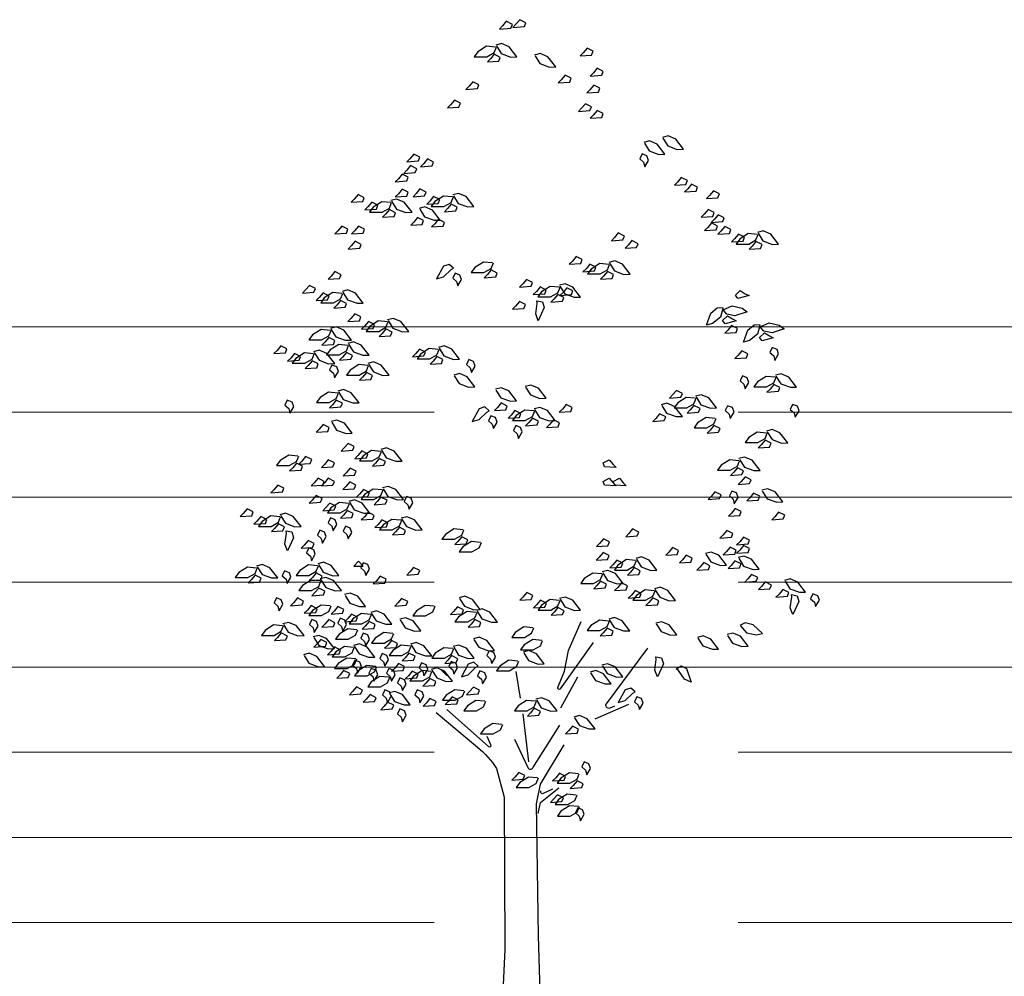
# Model space of a CAD drawing. Header units: metres. Extents: x 196651 to 397723, y 354703 to 710691.
# Tile 242 of 256: x 198864.31 to 198868.36, y 355345.8 to 355349.74. Entities that reach past the tile are written whole.
import ezdxf

# ---------------------------------------------------------------- set-up
doc = ezdxf.new("R2010")
doc.units = ezdxf.units.M
doc.header["$MEASUREMENT"] = 0
doc.linetypes.add('DASHED', pattern=[0.75, 0.5, -0.25])
doc.layers.add('X-XX-AL-DETAIL-AFSTANDSLIJNEN-G', color=2, linetype='Continuous', lineweight=5, plot=False)
doc.layers.add('X-XX-NIEUW-DETAIL_GROEN-S', color=7, linetype='Continuous')

# ---------------------------------------------------------------- blocks, each defined once
blk = doc.blocks.new('JENS-DEATIL-NIEUW AAN TE PLANTEN BOOM')
at = {"color": 104}
blk.add_line((-0.4617, 2.5814), (-0.5051, 2.6249), dxfattribs=at)
for points in [[(-0.0128, 7.0465), (-0.0543, 7.0676), (-0.0804, 7.036), (-0.1015, 7.0149), (-0.0227, 7.0204)], [(0.0795, 7.0577), (0.0379, 7.0788), (0.0118, 7.0472), (-0.0093, 7.0261), (0.0695, 7.0316)], [(-0.0955, 6.8207), (-0.1371, 6.8418), (-0.1632, 6.8101), (-0.1843, 6.789), (-0.1054, 6.7946)], [(0.5407, 6.862), (0.4991, 6.8831), (0.473, 6.8515), (0.4519, 6.8304), (0.5307, 6.836)], [(0.3907, 6.6776), (0.3491, 6.6987), (0.323, 6.667), (0.3019, 6.6459), (0.3807, 6.6515)], [(0.6102, 6.7243), (0.5686, 6.7454), (0.5425, 6.7137), (0.5214, 6.6926), (0.6003, 6.6982)], [(-0.242, 6.6327), (-0.2836, 6.6538), (-0.3097, 6.6222), (-0.3308, 6.6011), (-0.252, 6.6067)], [(0.5869, 6.6088), (0.5453, 6.6299), (0.5193, 6.5982), (0.4982, 6.5771), (0.577, 6.5827)], [(-0.3688, 6.506), (-0.4103, 6.5271), (-0.4364, 6.4955), (-0.4575, 6.4744), (-0.3787, 6.48)], [(0.5294, 6.4819), (0.4879, 6.503), (0.4618, 6.4713), (0.4407, 6.4502), (0.5195, 6.4558)], [(0.6096, 6.4353), (0.568, 6.4564), (0.542, 6.4248), (0.5209, 6.4037), (0.5997, 6.4093)], [(-0.6472, 6.1362), (-0.6888, 6.1573), (-0.7148, 6.1257), (-0.7359, 6.1046), (-0.6571, 6.1102)], [(0.8772, 6.158), (0.8612, 6.124), (0.8872, 6.101), (0.8952, 6.07), (0.9212, 6.114), (0.9102, 6.145)], [(-0.6687, 6.0569), (-0.7103, 6.078), (-0.7364, 6.0464), (-0.7575, 6.0253), (-0.6787, 6.0309)], [(-0.5532, 6.1026), (-0.5948, 6.1237), (-0.6209, 6.0921), (-0.642, 6.071), (-0.5632, 6.0765)], [(-0.7265, 5.9992), (-0.7681, 6.0203), (-0.7941, 5.9886), (-0.8152, 5.9675), (-0.7364, 5.9731)], [(1.1872, 5.9759), (1.1456, 5.997), (1.1195, 5.9653), (1.0984, 5.9442), (1.1772, 5.9498)], [(1.257, 5.9302), (1.2154, 5.9513), (1.1893, 5.9197), (1.1682, 5.8986), (1.247, 5.9041)], [(-1.0286, 5.8584), (-1.0702, 5.8795), (-1.0963, 5.8478), (-1.1174, 5.8267), (-1.0386, 5.8323)], [(-0.7265, 5.8957), (-0.7681, 5.9168), (-0.7941, 5.8852), (-0.8152, 5.8641), (-0.7364, 5.8697)], [(-0.6045, 5.8969), (-0.6461, 5.918), (-0.6721, 5.8863), (-0.6933, 5.8652), (-0.6144, 5.8708)], [(1.407, 5.8837), (1.3654, 5.9048), (1.3393, 5.8731), (1.3182, 5.852), (1.397, 5.8576)], [(-0.9349, 5.8063), (-0.9765, 5.8274), (-1.0026, 5.7957), (-1.0237, 5.7746), (-0.9449, 5.7802)], [(-0.5108, 5.8448), (-0.5524, 5.8659), (-0.5784, 5.8342), (-0.5995, 5.8131), (-0.5207, 5.8187)], [(-0.3903, 5.7937), (-0.4319, 5.8148), (-0.4579, 5.7832), (-0.479, 5.7621), (-0.4002, 5.7677)], [(-0.8144, 5.7552), (-0.856, 5.7763), (-0.8821, 5.7447), (-0.9032, 5.7236), (-0.8243, 5.7292)], [(1.3708, 5.7561), (1.3292, 5.7772), (1.3031, 5.7455), (1.282, 5.7244), (1.3608, 5.73)], [(1.4397, 5.7207), (1.3981, 5.7418), (1.3721, 5.7102), (1.351, 5.6891), (1.4298, 5.6947)], [(-0.6213, 5.7015), (-0.6629, 5.7226), (-0.6889, 5.6909), (-0.71, 5.6698), (-0.6312, 5.6754)], [(-0.4778, 5.6892), (-0.5194, 5.7103), (-0.5454, 5.6786), (-0.5665, 5.6575), (-0.4877, 5.6631)], [(1.394, 5.6638), (1.3525, 5.685), (1.3264, 5.6533), (1.3053, 5.6322), (1.3841, 5.6378)], [(-1.1411, 5.6414), (-1.1827, 5.6625), (-1.2088, 5.6309), (-1.2299, 5.6098), (-1.151, 5.6154)], [(-1.0265, 5.6414), (-1.0681, 5.6625), (-1.0941, 5.6309), (-1.1152, 5.6098), (-1.0364, 5.6154)], [(0.7551, 5.5951), (0.7135, 5.6162), (0.6874, 5.5846), (0.6663, 5.5635), (0.7451, 5.569)], [(1.485, 5.6394), (1.4434, 5.6605), (1.4173, 5.6289), (1.3962, 5.6078), (1.475, 5.6134)], [(1.5787, 5.5873), (1.5371, 5.6084), (1.511, 5.5768), (1.4899, 5.5557), (1.5687, 5.5612)], [(-1.0497, 5.538), (-1.0913, 5.5591), (-1.1174, 5.5274), (-1.1385, 5.5063), (-1.0597, 5.5119)], [(0.8488, 5.543), (0.8072, 5.5641), (0.7811, 5.5324), (0.76, 5.5113), (0.8388, 5.5169)], [(1.6992, 5.5363), (1.6576, 5.5574), (1.6315, 5.5257), (1.6104, 5.5046), (1.6893, 5.5102)], [(0.4663, 5.4339), (0.4247, 5.455), (0.3986, 5.4234), (0.3775, 5.4023), (0.4564, 5.4079)], [(0.56, 5.3818), (0.5184, 5.4029), (0.4924, 5.3712), (0.4713, 5.3501), (0.5501, 5.3557)], [(-1.1877, 5.3303), (-1.2292, 5.3514), (-1.2553, 5.3197), (-1.2764, 5.2986), (-1.1976, 5.3042)], [(-0.4048, 5.341), (-0.4208, 5.307), (-0.3948, 5.284), (-0.3868, 5.253), (-0.3608, 5.297), (-0.3718, 5.328)], [(-0.1163, 5.3415), (-0.1579, 5.3626), (-0.1839, 5.3309), (-0.205, 5.3098), (-0.1262, 5.3154)], [(0.6805, 5.3308), (0.6389, 5.3519), (0.6129, 5.3202), (0.5918, 5.2991), (0.6706, 5.3047)], [(0.1259, 5.2772), (0.0843, 5.2983), (0.0582, 5.2667), (0.0371, 5.2456), (0.1159, 5.2511)], [(-1.3631, 5.236), (-1.4047, 5.2571), (-1.4308, 5.2255), (-1.4519, 5.2044), (-1.373, 5.21)], [(-1.2694, 5.1839), (-1.311, 5.205), (-1.337, 5.1733), (-1.3581, 5.1522), (-1.2793, 5.1578)], [(0.2196, 5.2251), (0.178, 5.2462), (0.1519, 5.2145), (0.1308, 5.1934), (0.2097, 5.199)], [(0.4026, 5.2195), (0.361, 5.2406), (0.3349, 5.2089), (0.3138, 5.1878), (0.3926, 5.1934)], [(1.5162, 5.1893), (1.5493, 5.2222), (1.5838, 5.2001), (1.6104, 5.1865), (1.5337, 5.1676)], [(-1.1489, 5.1329), (-1.1905, 5.154), (-1.2165, 5.1223), (-1.2376, 5.1012), (-1.1588, 5.1068)], [(0.0767, 5.1251), (0.0351, 5.1462), (0.009, 5.1146), (-0.0121, 5.0935), (0.0667, 5.0991)], [(0.3401, 5.1741), (0.2985, 5.1952), (0.2724, 5.1635), (0.2513, 5.1424), (0.3302, 5.148)], [(-1.0519, 5.0403), (-1.0935, 5.0614), (-1.1196, 5.0298), (-1.1407, 5.0087), (-1.0618, 5.0143)], [(-0.9582, 4.9882), (-0.9998, 5.0093), (-1.0259, 4.9777), (-1.047, 4.9566), (-0.9681, 4.9621)], [(1.4282, 5.016), (1.4613, 5.0488), (1.4958, 5.0267), (1.5224, 5.0131), (1.4456, 4.9942)], [(-0.8377, 4.9372), (-0.8793, 4.9583), (-0.9053, 4.9266), (-0.9264, 4.9055), (-0.8476, 4.9111)], [(1.532, 4.9605), (1.4904, 4.9816), (1.4643, 4.9499), (1.4432, 4.9288), (1.522, 4.9344)], [(1.6822, 4.8996), (1.7153, 4.9325), (1.7498, 4.9103), (1.7764, 4.8967), (1.6997, 4.8778)], [(-1.2299, 4.8786), (-1.2715, 4.8997), (-1.2976, 4.868), (-1.3187, 4.8469), (-1.2398, 4.8525)], [(-1.5588, 4.8214), (-1.6004, 4.8425), (-1.6264, 4.8108), (-1.6475, 4.7897), (-1.5687, 4.7953)], [(-1.1092, 4.776), (-1.1508, 4.7971), (-1.1769, 4.7654), (-1.198, 4.7443), (-1.1192, 4.7499)], [(-0.609, 4.799), (-0.6505, 4.8201), (-0.6766, 4.7884), (-0.6977, 4.7673), (-0.6189, 4.7729)], [(1.6018, 4.7872), (1.5602, 4.8083), (1.5341, 4.7766), (1.513, 4.7555), (1.5918, 4.7611)], [(1.7692, 4.831), (1.7532, 4.797), (1.7792, 4.774), (1.7872, 4.743), (1.8132, 4.787), (1.8022, 4.818)], [(-1.4651, 4.7693), (-1.5066, 4.7904), (-1.5327, 4.7587), (-1.5538, 4.7376), (-1.475, 4.7432)], [(-1.3446, 4.7182), (-1.3861, 4.7393), (-1.4122, 4.7077), (-1.4333, 4.6866), (-1.3545, 4.6922)], [(-0.4885, 4.7479), (-0.53, 4.769), (-0.5561, 4.7374), (-0.5772, 4.7163), (-0.4984, 4.7219)], [(-0.3118, 4.748), (-0.3278, 4.714), (-0.3018, 4.691), (-0.2938, 4.66), (-0.2678, 4.704), (-0.2788, 4.735)], [(-1.2498, 4.711), (-1.2658, 4.677), (-1.2398, 4.654), (-1.2318, 4.623), (-1.2058, 4.667), (-1.2168, 4.698)], [(-0.9722, 4.6381), (-1.0137, 4.6592), (-1.0398, 4.6275), (-1.0609, 4.6064), (-0.9821, 4.612)], [(1.5652, 4.636), (1.5492, 4.602), (1.5752, 4.579), (1.5832, 4.548), (1.6092, 4.592), (1.5982, 4.623)], [(1.1533, 4.5159), (1.1117, 4.537), (1.0857, 4.5053), (1.0646, 4.4842), (1.1434, 4.4898)], [(1.8215, 4.5569), (1.78, 4.578), (1.7539, 4.5464), (1.7328, 4.5253), (1.8116, 4.5309)], [(-1.5558, 4.469), (-1.5718, 4.435), (-1.5458, 4.412), (-1.5378, 4.381), (-1.5118, 4.425), (-1.5228, 4.456)], [(-1.1782, 4.4493), (-1.2198, 4.4704), (-1.2458, 4.4387), (-1.2669, 4.4176), (-1.1881, 4.4232)], [(-0.0474, 4.4296), (-0.089, 4.4507), (-0.1151, 4.4191), (-0.1362, 4.398), (-0.0573, 4.4035)], [(0.0463, 4.3775), (0.0047, 4.3986), (-0.0213, 4.3669), (-0.0425, 4.3458), (0.0364, 4.3514)], [(0.3978, 4.4187), (0.3562, 4.4398), (0.3302, 4.4081), (0.3091, 4.387), (0.3879, 4.3926)], [(1.274, 4.4133), (1.2324, 4.4344), (1.2063, 4.4027), (1.1852, 4.3816), (1.2641, 4.3872)], [(1.4632, 4.432), (1.4472, 4.398), (1.4732, 4.375), (1.4812, 4.344), (1.5072, 4.388), (1.4962, 4.419)], [(1.9092, 4.441), (1.8932, 4.407), (1.9192, 4.384), (1.9272, 4.353), (1.9532, 4.397), (1.9422, 4.428)], [(-0.1608, 4.363), (-0.1768, 4.329), (-0.1508, 4.306), (-0.1428, 4.275), (-0.1168, 4.319), (-0.1278, 4.35)], [(0.1668, 4.3264), (0.1252, 4.3475), (0.0992, 4.3159), (0.0781, 4.2948), (0.1569, 4.3004)], [(0.3103, 4.3141), (0.2687, 4.3352), (0.2427, 4.3036), (0.2216, 4.2825), (0.3004, 4.288)], [(1.0387, 4.3555), (0.9971, 4.3766), (0.971, 4.345), (0.9499, 4.3239), (1.0287, 4.3295)], [(-1.2687, 4.2821), (-1.3103, 4.3032), (-1.3363, 4.2715), (-1.3574, 4.2504), (-1.2786, 4.256)], [(0.0102, 4.296), (-0.0058, 4.262), (0.0202, 4.239), (0.0282, 4.208), (0.0542, 4.252), (0.0432, 4.283)], [(1.4111, 4.2754), (1.3695, 4.2965), (1.3434, 4.2648), (1.3223, 4.2437), (1.4011, 4.2493)], [(1.7612, 4.1743), (1.7197, 4.1954), (1.6936, 4.1638), (1.6725, 4.1427), (1.7513, 4.1482)], [(-1.0976, 4.1525), (-1.1392, 4.1736), (-1.1653, 4.1419), (-1.1864, 4.1208), (-1.1075, 4.1264)], [(-1.0039, 4.1003), (-1.0455, 4.1214), (-1.0715, 4.0898), (-1.0926, 4.0687), (-1.0138, 4.0743)], [(-1.3884, 4.0625), (-1.43, 4.0836), (-1.4561, 4.0519), (-1.4772, 4.0308), (-1.3984, 4.0364)], [(-1.2334, 4.0398), (-1.2749, 4.0609), (-1.301, 4.0293), (-1.3221, 4.0082), (-1.2433, 4.0138)], [(-0.8834, 4.0493), (-0.925, 4.0704), (-0.951, 4.0388), (-0.9721, 4.0177), (-0.8933, 4.0232)], [(0.6097, 4.0398), (0.6513, 4.0609), (0.6774, 4.0293), (0.6985, 4.0082), (0.6197, 4.0138)], [(-1.4509, 4.0171), (-1.4925, 4.0382), (-1.5186, 4.0065), (-1.5397, 3.9854), (-1.4608, 3.991)], [(-1.0842, 3.9821), (-1.1258, 4.0032), (-1.1519, 3.9715), (-1.173, 3.9504), (-1.0942, 3.956)], [(1.5716, 3.9855), (1.53, 4.0066), (1.504, 3.975), (1.4829, 3.9539), (1.5617, 3.9595)], [(-1.3032, 3.9131), (-1.3448, 3.9342), (-1.3708, 3.9026), (-1.3919, 3.8815), (-1.3131, 3.8871)], [(-1.2334, 3.9131), (-1.2749, 3.9342), (-1.301, 3.9026), (-1.3221, 3.8815), (-1.2433, 3.8871)], [(0.6097, 3.9131), (0.6513, 3.9342), (0.6774, 3.9026), (0.6985, 3.8815), (0.6197, 3.8871)], [(0.6795, 3.9131), (0.7211, 3.9342), (0.7472, 3.9026), (0.7683, 3.8815), (0.6895, 3.8871)], [(1.6242, 3.9235), (1.5826, 3.9446), (1.5565, 3.9129), (1.5354, 3.8918), (1.6143, 3.8974)], [(-1.5799, 3.8666), (-1.6215, 3.8877), (-1.6475, 3.856), (-1.6686, 3.8349), (-1.5898, 3.8405)], [(-1.0864, 3.8878), (-1.128, 3.9089), (-1.154, 3.8773), (-1.1752, 3.8562), (-1.0963, 3.8618)], [(-0.9927, 3.8357), (-1.0343, 3.8568), (-1.0603, 3.8252), (-1.0814, 3.8041), (-1.0026, 3.8096)], [(-1.3174, 3.7956), (-1.359, 3.8167), (-1.3851, 3.7851), (-1.4062, 3.764), (-1.3273, 3.7695)], [(-0.8722, 3.7847), (-0.9138, 3.8058), (-0.9398, 3.7741), (-0.9609, 3.753), (-0.8821, 3.7586)], [(-0.7388, 3.81), (-0.7548, 3.776), (-0.7288, 3.753), (-0.7208, 3.722), (-0.6948, 3.766), (-0.7058, 3.797)], [(1.4182, 3.8209), (1.3766, 3.842), (1.3505, 3.8103), (1.3294, 3.7892), (1.4082, 3.7948)], [(1.4912, 3.847), (1.4752, 3.813), (1.5012, 3.79), (1.5092, 3.759), (1.5352, 3.803), (1.5242, 3.834)], [(1.6833, 3.8111), (1.6417, 3.8322), (1.6157, 3.8005), (1.5946, 3.7794), (1.6734, 3.785)], [(-1.7898, 3.7034), (-1.8314, 3.7245), (-1.8574, 3.6928), (-1.8785, 3.6717), (-1.7997, 3.6773)], [(-1.2237, 3.7435), (-1.2653, 3.7646), (-1.2913, 3.7329), (-1.3125, 3.7118), (-1.2336, 3.7174)], [(-1.1032, 3.6924), (-1.1448, 3.7135), (-1.1708, 3.6819), (-1.1919, 3.6608), (-1.1131, 3.6664)], [(1.557, 3.7054), (1.5154, 3.7265), (1.4893, 3.6948), (1.4682, 3.6737), (1.547, 3.6793)], [(-1.6961, 3.6512), (-1.7377, 3.6723), (-1.7637, 3.6407), (-1.7848, 3.6196), (-1.706, 3.6252)], [(-1.2598, 3.662), (-1.2758, 3.628), (-1.2498, 3.605), (-1.2418, 3.574), (-1.2158, 3.618), (-1.2268, 3.649)], [(-0.9597, 3.6801), (-1.0013, 3.7012), (-1.0273, 3.6696), (-1.0484, 3.6485), (-0.9696, 3.654)], [(-0.866, 3.628), (-0.9075, 3.6491), (-0.9336, 3.6174), (-0.9547, 3.5963), (-0.8759, 3.6019)], [(1.8544, 3.6815), (1.8128, 3.7026), (1.7867, 3.6709), (1.7656, 3.6498), (1.8445, 3.6554)], [(-1.5756, 3.6002), (-1.6172, 3.6213), (-1.6432, 3.5897), (-1.6643, 3.5686), (-1.5855, 3.5741)], [(-1.1568, 3.606), (-1.1728, 3.572), (-1.1468, 3.549), (-1.1388, 3.518), (-1.1128, 3.562), (-1.1238, 3.593)], [(-0.7455, 3.5769), (-0.787, 3.598), (-0.8131, 3.5664), (-0.8342, 3.5453), (-0.7554, 3.5509)], [(0.8535, 3.5654), (0.8119, 3.5865), (0.7859, 3.5548), (0.7648, 3.5337), (0.8436, 3.5393)], [(-1.3328, 3.578), (-1.3488, 3.544), (-1.3228, 3.521), (-1.3148, 3.49), (-1.2888, 3.534), (-1.2998, 3.565)], [(-0.3188, 3.5113), (-0.3603, 3.5324), (-0.3864, 3.5007), (-0.4075, 3.4796), (-0.3287, 3.4852)], [(0.6527, 3.4981), (0.6111, 3.5192), (0.585, 3.4876), (0.5639, 3.4665), (0.6427, 3.4721)], [(1.4992, 3.5554), (1.4576, 3.5765), (1.4315, 3.5448), (1.4104, 3.5237), (1.4893, 3.5293)], [(1.6138, 3.5097), (1.5723, 3.5308), (1.5462, 3.4992), (1.5251, 3.478), (1.6039, 3.4836)], [(-1.3721, 3.4864), (-1.4137, 3.5075), (-1.4398, 3.4759), (-1.4609, 3.4548), (-1.3821, 3.4604)], [(-1.4078, 3.457), (-1.4238, 3.423), (-1.3978, 3.4), (-1.3898, 3.369), (-1.3638, 3.413), (-1.3748, 3.444)], [(1.1272, 3.4379), (1.0856, 3.459), (1.0596, 3.4273), (1.0385, 3.4062), (1.1173, 3.4118)], [(1.5216, 3.4407), (1.48, 3.4618), (1.454, 3.4302), (1.4329, 3.4091), (1.5117, 3.4147)], [(1.6138, 3.4519), (1.5723, 3.473), (1.5462, 3.4414), (1.5251, 3.4203), (1.6039, 3.4259)], [(0.6505, 3.4039), (0.6089, 3.425), (0.5829, 3.3933), (0.5617, 3.3722), (0.6406, 3.3778)], [(1.2209, 3.3857), (1.1794, 3.4068), (1.1533, 3.3752), (1.1322, 3.3541), (1.211, 3.3597)], [(-1.0684, 3.3655), (-1.1003, 3.3327), (-1.0357, 3.3327)], [(-1.0358, 3.355), (-1.0518, 3.321), (-1.0258, 3.298), (-1.0178, 3.267), (-0.9918, 3.311), (-1.0028, 3.342)], [(-0.6479, 3.3023), (-0.6895, 3.3234), (-0.7155, 3.2918), (-0.7366, 3.2707), (-0.6578, 3.2763)], [(0.7442, 3.3518), (0.7026, 3.3729), (0.6766, 3.3412), (0.6555, 3.3201), (0.7343, 3.3257)], [(0.8647, 3.3007), (0.8231, 3.3218), (0.7971, 3.2902), (0.776, 3.2691), (0.8548, 3.2747)], [(1.3415, 3.3347), (1.2999, 3.3558), (1.2738, 3.3242), (1.2527, 3.3031), (1.3315, 3.3086)], [(1.5552, 3.3468), (1.5136, 3.3679), (1.4876, 3.3362), (1.4665, 3.3151), (1.5453, 3.3207)], [(-1.7356, 3.249), (-1.7771, 3.2701), (-1.8032, 3.2384), (-1.8243, 3.2173), (-1.7455, 3.2229)], [(-1.5748, 3.3), (-1.5908, 3.266), (-1.5648, 3.243), (-1.5568, 3.212), (-1.5308, 3.256), (-1.5418, 3.287)], [(-1.3161, 3.264), (-1.3577, 3.2851), (-1.3838, 3.2535), (-1.4049, 3.2324), (-1.326, 3.238)], [(-0.8774, 3.2418), (-0.9189, 3.2629), (-0.945, 3.2313), (-0.9661, 3.2102), (-0.8873, 3.2158)], [(1.6694, 3.2543), (1.6278, 3.2754), (1.6018, 3.2437), (1.5807, 3.2226), (1.6595, 3.2282)], [(-1.2989, 3.1606), (-1.3404, 3.1817), (-1.3665, 3.15), (-1.3876, 3.1289), (-1.3088, 3.1345)], [(0.6337, 3.2085), (0.5921, 3.2296), (0.5661, 3.1979), (0.545, 3.1768), (0.6238, 3.1824)], [(0.7772, 3.1962), (0.7356, 3.2173), (0.7096, 3.1856), (0.6885, 3.1645), (0.7673, 3.1701)], [(1.7631, 3.2021), (1.7216, 3.2232), (1.6955, 3.1916), (1.6744, 3.1705), (1.7532, 3.1761)], [(-1.6308, 3.114), (-1.6468, 3.08), (-1.6208, 3.057), (-1.6128, 3.026), (-1.5868, 3.07), (-1.5978, 3.101)], [(-1.4441, 3.0922), (-1.4857, 3.1133), (-1.5118, 3.0817), (-1.5329, 3.0606), (-1.4541, 3.0661)], [(-0.7304, 3.0898), (-0.772, 3.1109), (-0.798, 3.0793), (-0.8192, 3.0582), (-0.7403, 3.0638)], [(0.1272, 3.1294), (0.0856, 3.1505), (0.0596, 3.1188), (0.0385, 3.0977), (0.1173, 3.1033)], [(0.8709, 3.144), (0.8293, 3.1651), (0.8033, 3.1335), (0.7822, 3.1124), (0.861, 3.118)], [(0.9914, 3.093), (0.9499, 3.1141), (0.9238, 3.0824), (0.9027, 3.0613), (0.9815, 3.0669)], [(1.8837, 3.1511), (1.8421, 3.1722), (1.816, 3.1406), (1.7949, 3.1195), (1.8737, 3.125)], [(2.0482, 3.142), (2.0322, 3.108), (2.0582, 3.085), (2.0662, 3.054), (2.0922, 3.098), (2.0812, 3.129)], [(-1.3504, 3.0401), (-1.392, 3.0612), (-1.4181, 3.0295), (-1.4392, 3.0084), (-1.3603, 3.014)], [(-1.1674, 3.0345), (-1.209, 3.0556), (-1.2351, 3.0239), (-1.2562, 3.0028), (-1.1774, 3.0084)], [(-0.3478, 3.0313), (-0.3893, 3.0524), (-0.4154, 3.0207), (-0.4365, 2.9996), (-0.3577, 3.0052)], [(0.2209, 3.0772), (0.1793, 3.0983), (0.1533, 3.0667), (0.1322, 3.0456), (0.211, 3.0512)], [(0.3414, 3.0262), (0.2998, 3.0473), (0.2738, 3.0157), (0.2527, 2.9946), (0.3315, 3.0001)], [(-1.1938, 2.975), (-1.2098, 2.941), (-1.1838, 2.918), (-1.1758, 2.887), (-1.1498, 2.931), (-1.1608, 2.962)], [(-1.0737, 2.9823), (-1.1153, 3.0034), (-1.1414, 2.9718), (-1.1625, 2.9507), (-1.0836, 2.9563)], [(-1.3888, 2.965), (-1.4048, 2.931), (-1.3788, 2.908), (-1.3708, 2.877), (-1.3448, 2.921), (-1.3558, 2.952)], [(-1.2299, 2.9441), (-1.2715, 2.9652), (-1.2976, 2.9335), (-1.3187, 2.9124), (-1.2398, 2.918)], [(-0.9532, 2.9313), (-0.9948, 2.9524), (-1.0209, 2.9207), (-1.042, 2.8996), (-0.9631, 2.9052)], [(-0.2279, 2.9451), (-0.2695, 2.9662), (-0.2956, 2.9345), (-0.3167, 2.9134), (-0.2379, 2.919)], [(0.6786, 2.8856), (0.637, 2.9067), (0.6109, 2.8751), (0.5898, 2.854), (0.6686, 2.8595)], [(-1.5554, 2.8526), (-1.597, 2.8737), (-1.6231, 2.8421), (-1.6442, 2.821), (-1.5654, 2.8265)], [(-1.0358, 2.873), (-1.0518, 2.839), (-1.0258, 2.816), (-1.0178, 2.785), (-0.9918, 2.829), (-1.0028, 2.86)], [(-1.2844, 2.8085), (-1.326, 2.8296), (-1.3521, 2.7979), (-1.3732, 2.7768), (-1.2944, 2.7824)], [(-1.1907, 2.7563), (-1.2323, 2.7774), (-1.2584, 2.7458), (-1.2795, 2.7247), (-1.2006, 2.7303)], [(-0.7998, 2.8003), (-0.8413, 2.8214), (-0.8674, 2.7897), (-0.8885, 2.7686), (-0.8097, 2.7742)], [(-0.9058, 2.733), (-0.9218, 2.699), (-0.8958, 2.676), (-0.8878, 2.645), (-0.8618, 2.689), (-0.8728, 2.72)], [(-0.6799, 2.7141), (-0.7215, 2.7352), (-0.7476, 2.7035), (-0.7687, 2.6824), (-0.6899, 2.688)], [(-0.3877, 2.6968), (-0.4293, 2.7179), (-0.4554, 2.6863), (-0.4765, 2.6652), (-0.3977, 2.6708)], [(-0.1718, 2.752), (-0.1878, 2.718), (-0.1618, 2.695), (-0.1538, 2.664), (-0.1278, 2.708), (-0.1388, 2.739)], [(-1.0918, 2.687), (-1.1078, 2.653), (-1.0818, 2.63), (-1.0738, 2.599), (-1.0478, 2.643), (-1.0588, 2.674)], [(-0.7519, 2.6431), (-0.7935, 2.6642), (-0.8196, 2.6326), (-0.8407, 2.6115), (-0.7619, 2.617)], [(-0.6368, 2.668), (-0.6528, 2.634), (-0.6268, 2.611), (-0.6188, 2.58), (-0.5928, 2.624), (-0.6038, 2.655)], [(-0.4318, 2.678), (-0.4478, 2.644), (-0.4218, 2.621), (-0.4138, 2.59), (-0.3878, 2.634), (-0.3988, 2.665)], [(-1.1282, 2.5953), (-1.1698, 2.6164), (-1.1959, 2.5847), (-1.217, 2.5636), (-1.1381, 2.5692)], [(-0.9798, 2.631), (-0.9958, 2.597), (-0.9698, 2.574), (-0.9618, 2.543), (-0.9358, 2.587), (-0.9468, 2.618)], [(-0.8598, 2.631), (-0.8758, 2.597), (-0.8498, 2.574), (-0.8418, 2.543), (-0.8158, 2.587), (-0.8268, 2.618)], [(-0.7848, 2.566), (-0.8008, 2.532), (-0.7748, 2.509), (-0.7668, 2.478), (-0.7408, 2.522), (-0.7518, 2.553)], [(-0.6582, 2.591), (-0.6998, 2.6121), (-0.7259, 2.5804), (-0.747, 2.5593), (-0.6682, 2.5649)], [(-0.2348, 2.613), (-0.2508, 2.579), (-0.2248, 2.556), (-0.2168, 2.525), (-0.1908, 2.569), (-0.2018, 2.6)], [(-1.0407, 2.4819), (-1.0823, 2.503), (-1.1084, 2.4714), (-1.1295, 2.4503), (-1.0506, 2.4559)], [(-0.5377, 2.5399), (-0.5793, 2.561), (-0.6054, 2.5294), (-0.6265, 2.5083), (-0.5476, 2.5139)], [(-0.2382, 2.4815), (-0.2798, 2.5026), (-0.3059, 2.471), (-0.327, 2.4499), (-0.2482, 2.4554)], [(-0.947, 2.4298), (-0.9886, 2.4509), (-1.0146, 2.4192), (-1.0357, 2.3981), (-0.9569, 2.4037)], [(-0.8878, 2.483), (-0.9038, 2.449), (-0.8778, 2.426), (-0.8698, 2.395), (-0.8438, 2.439), (-0.8548, 2.47)], [(-0.6648, 2.483), (-0.6808, 2.449), (-0.6548, 2.426), (-0.6468, 2.395), (-0.6208, 2.439), (-0.6318, 2.47)], [(-0.3847, 2.4139), (-0.4263, 2.435), (-0.4523, 2.4033), (-0.4734, 2.3822), (-0.3946, 2.3878)], [(0.8402, 2.436), (0.8242, 2.402), (0.8502, 2.379), (0.8582, 2.348), (0.8842, 2.392), (0.8732, 2.423)], [(-0.8265, 2.3788), (-0.8681, 2.3999), (-0.8941, 2.3682), (-0.9152, 2.3471), (-0.8364, 2.3527)], [(-0.5361, 2.4033), (-0.5777, 2.4244), (-0.6038, 2.3928), (-0.6249, 2.3716), (-0.5461, 2.3772)], [(-0.7848, 2.353), (-0.8008, 2.319), (-0.7748, 2.296), (-0.7668, 2.265), (-0.7408, 2.309), (-0.7518, 2.34)], [(0.1795, 2.3357), (0.1379, 2.3568), (0.1118, 2.3251), (0.0907, 2.304), (0.1695, 2.3096)], [(0.4404, 2.2132), (0.3988, 2.2343), (0.3728, 2.2027), (0.3517, 2.1816), (0.4305, 2.1871)], [(0.4792, 1.989), (0.4632, 1.955), (0.4892, 1.932), (0.4972, 1.901), (0.5232, 1.945), (0.5122, 1.976)], [(0.0722, 1.8963), (0.0307, 1.9174), (0.0046, 1.8857), (-0.0165, 1.8646), (0.0623, 1.8702)], [(0.3519, 1.8902), (0.3103, 1.9113), (0.2843, 1.8797), (0.2632, 1.8586), (0.342, 1.8642)], [(0.4724, 1.8392), (0.4308, 1.8603), (0.4048, 1.8287), (0.3837, 1.8076), (0.4625, 1.8131)], [(0.3373, 1.7433), (0.2957, 1.7644), (0.2696, 1.7328), (0.2485, 1.7117), (0.3274, 1.7173)], [(0.4362, 1.674), (0.4202, 1.64), (0.4462, 1.617), (0.4542, 1.586), (0.4802, 1.63), (0.4692, 1.661)]]:
    blk.add_lwpolyline(points, close=True, dxfattribs=at)
for points in [[(-0.1278, 6.8902), (-0.1898, 6.8964), (-0.2488, 6.8591), (-0.2736, 6.825), (-0.1867, 6.825), (-0.1371, 6.8529), (-0.1216, 6.8902)], [(-0.1224, 6.899), (-0.0892, 6.8462), (-0.0237, 6.8224), (0.0185, 6.8238), (-0.0348, 6.8924), (-0.0873, 6.9145), (-0.1262, 6.9039)], [(0.1436, 6.8307), (0.1767, 6.7779), (0.2423, 6.7542), (0.2845, 6.7555), (0.2312, 6.8241), (0.1787, 6.8462), (0.1398, 6.8356)], [(1.0194, 6.2661), (1.0525, 6.2133), (1.1181, 6.1896), (1.1603, 6.1909), (1.107, 6.2595), (1.0545, 6.2816), (1.0156, 6.271)], [(0.8927, 6.2317), (0.9258, 6.1788), (0.9914, 6.1551), (1.0336, 6.1564), (0.9803, 6.225), (0.9278, 6.2471), (0.8889, 6.2366)], [(-0.4172, 5.8721), (-0.384, 5.8193), (-0.3184, 5.7955), (-0.2762, 5.7968), (-0.3295, 5.8655), (-0.382, 5.8876), (-0.421, 5.877)], [(-0.8467, 5.8247), (-0.9088, 5.8309), (-0.9677, 5.7937), (-0.9925, 5.7596), (-0.9057, 5.7596), (-0.856, 5.7875), (-0.8405, 5.8247)], [(-0.8413, 5.8336), (-0.8081, 5.7807), (-0.7426, 5.757), (-0.7004, 5.7583), (-0.7537, 5.827), (-0.8062, 5.8491), (-0.8451, 5.8385)], [(-0.4225, 5.8632), (-0.4846, 5.8694), (-0.5436, 5.8322), (-0.5684, 5.7981), (-0.4815, 5.7981), (-0.4319, 5.826), (-0.4163, 5.8632)], [(-0.6482, 5.7799), (-0.615, 5.727), (-0.5495, 5.7033), (-0.5073, 5.7046), (-0.5605, 5.7732), (-0.613, 5.7953), (-0.652, 5.7848)], [(1.6669, 5.6058), (1.6048, 5.612), (1.5459, 5.5748), (1.5211, 5.5406), (1.608, 5.5406), (1.6576, 5.5685), (1.6731, 5.6058)], [(1.6723, 5.6146), (1.7055, 5.5618), (1.771, 5.538), (1.8132, 5.5394), (1.7599, 5.608), (1.7074, 5.6301), (1.6685, 5.6195)], [(-0.4163, 5.3746), (-0.446, 5.4011), (-0.4851, 5.3881), (-0.5326, 5.3014), (-0.4849, 5.3145), (-0.4325, 5.3663), (-0.4163, 5.3746)], [(-0.1486, 5.411), (-0.2106, 5.4172), (-0.2696, 5.38), (-0.2944, 5.3458), (-0.2075, 5.3458), (-0.1579, 5.3738), (-0.1424, 5.411)], [(0.6482, 5.4003), (0.5862, 5.4065), (0.5272, 5.3692), (0.5024, 5.3351), (0.5893, 5.3351), (0.6389, 5.363), (0.6544, 5.4003)], [(0.6536, 5.4091), (0.6868, 5.3563), (0.7524, 5.3325), (0.7945, 5.3338), (0.7413, 5.4025), (0.6888, 5.4246), (0.6498, 5.414)], [(0.3132, 5.2524), (0.3464, 5.1996), (0.4119, 5.1758), (0.4541, 5.1771), (0.4008, 5.2458), (0.3483, 5.2679), (0.3094, 5.2573)], [(-1.1811, 5.2024), (-1.2432, 5.2086), (-1.3022, 5.1713), (-1.327, 5.1372), (-1.2401, 5.1372), (-1.1905, 5.1651), (-1.1749, 5.2024)], [(-1.1758, 5.2112), (-1.1426, 5.1584), (-1.077, 5.1346), (-1.0348, 5.1359), (-1.0881, 5.2046), (-1.1406, 5.2267), (-1.1796, 5.2161)], [(0.3078, 5.2436), (0.2458, 5.2498), (0.1868, 5.2125), (0.162, 5.1784), (0.2489, 5.1784), (0.2985, 5.2063), (0.314, 5.2436)], [(0.1542, 5.152), (0.1932, 5.144), (0.2062, 5.105), (0.1652, 5.015), (0.1472, 5.061), (0.1572, 5.134), (0.1542, 5.152)], [(1.4297, 5.0988), (1.4144, 5.0383), (1.3593, 4.9956), (1.3187, 4.9839), (1.3483, 5.0655), (1.3915, 5.1027), (1.4318, 5.1046)], [(1.4375, 5.092), (1.4947, 5.117), (1.5622, 5.0997), (1.5963, 5.0748), (1.5137, 5.0481), (1.4578, 5.0594), (1.4316, 5.0901)], [(-0.87, 5.0067), (-0.932, 5.0129), (-0.991, 4.9757), (-1.0158, 4.9415), (-0.9289, 4.9415), (-0.8793, 4.9695), (-0.8638, 5.0067)], [(-0.8646, 5.0155), (-0.8314, 4.9627), (-0.7659, 4.939), (-0.7237, 4.9403), (-0.7769, 5.0089), (-0.8294, 5.031), (-0.8684, 5.0204)], [(1.6916, 4.9757), (1.7487, 5.0006), (1.8163, 4.9833), (1.8504, 4.9585), (1.7677, 4.9318), (1.7119, 4.9431), (1.6857, 4.9738)], [(-1.2622, 4.9481), (-1.3242, 4.9543), (-1.3832, 4.917), (-1.408, 4.8829), (-1.3211, 4.8829), (-1.2715, 4.9108), (-1.256, 4.9481)], [(-1.2568, 4.9569), (-1.2236, 4.9041), (-1.1581, 4.8803), (-1.1159, 4.8817), (-1.1692, 4.9503), (-1.2217, 4.9724), (-1.2606, 4.9618)], [(1.6837, 4.9824), (1.6684, 4.922), (1.6133, 4.8792), (1.5728, 4.8675), (1.6024, 4.9492), (1.6455, 4.9864), (1.6858, 4.9883)], [(-1.1361, 4.8543), (-1.103, 4.8015), (-1.0374, 4.7778), (-0.9952, 4.7791), (-1.0485, 4.8477), (-1.101, 4.8698), (-1.1399, 4.8592)], [(-1.3768, 4.7877), (-1.4389, 4.7939), (-1.4979, 4.7567), (-1.5227, 4.7226), (-1.4358, 4.7226), (-1.3861, 4.7505), (-1.3706, 4.7877)], [(-1.3714, 4.7966), (-1.3383, 4.7438), (-1.2727, 4.72), (-1.2305, 4.7213), (-1.2838, 4.79), (-1.3363, 4.8121), (-1.3752, 4.8015)], [(-1.1415, 4.8455), (-1.2036, 4.8517), (-1.2625, 4.8145), (-1.2873, 4.7803), (-1.2005, 4.7803), (-1.1508, 4.8083), (-1.1353, 4.8455)], [(-0.5207, 4.8175), (-0.5828, 4.8237), (-0.6418, 4.7864), (-0.6666, 4.7523), (-0.5797, 4.7523), (-0.53, 4.7802), (-0.5145, 4.8175)], [(-0.5153, 4.8263), (-0.4822, 4.7735), (-0.4166, 4.7497), (-0.3744, 4.751), (-0.4277, 4.8197), (-0.4802, 4.8418), (-0.5191, 4.8312)], [(-0.999, 4.7164), (-0.9659, 4.6636), (-0.9003, 4.6398), (-0.8581, 4.6412), (-0.9114, 4.7098), (-0.9639, 4.7319), (-1.0029, 4.7213)], [(-1.0044, 4.7076), (-1.0665, 4.7138), (-1.1255, 4.6765), (-1.1503, 4.6424), (-1.0634, 4.6424), (-1.0137, 4.6703), (-0.9982, 4.7076)], [(-0.4113, 4.6363), (-0.3781, 4.5835), (-0.3126, 4.5598), (-0.2704, 4.5611), (-0.3237, 4.6297), (-0.3762, 4.6518), (-0.4151, 4.6413)], [(1.7893, 4.6265), (1.7272, 4.6327), (1.6682, 4.5954), (1.6434, 4.5613), (1.7303, 4.5613), (1.78, 4.5892), (1.7955, 4.6265)], [(1.7947, 4.6353), (1.8278, 4.5825), (1.8934, 4.5587), (1.9356, 4.56), (1.8823, 4.6287), (1.8298, 4.6508), (1.7909, 4.6402)], [(-1.2105, 4.5188), (-1.2725, 4.525), (-1.3315, 4.4878), (-1.3563, 4.4536), (-1.2694, 4.4536), (-1.2198, 4.4816), (-1.2043, 4.5188)], [(-1.2051, 4.5276), (-1.1719, 4.4748), (-1.1063, 4.4511), (-1.0642, 4.4524), (-1.1174, 4.521), (-1.1699, 4.5431), (-1.2089, 4.5325)], [(-0.1252, 4.5395), (-0.092, 4.4867), (-0.0265, 4.4629), (0.0157, 4.4643), (-0.0375, 4.5329), (-0.0901, 4.555), (-0.129, 4.5444)], [(0.0778, 4.5581), (0.1109, 4.5053), (0.1765, 4.4816), (0.2187, 4.4829), (0.1654, 4.5515), (0.1129, 4.5736), (0.074, 4.5631)], [(1.2417, 4.4828), (1.1797, 4.489), (1.1207, 4.4518), (1.0959, 4.4176), (1.1828, 4.4176), (1.2324, 4.4455), (1.2479, 4.4828)], [(1.2471, 4.4916), (1.2803, 4.4388), (1.3458, 4.415), (1.388, 4.4164), (1.3347, 4.485), (1.2822, 4.5071), (1.2433, 4.4965)], [(-0.1723, 4.3966), (-0.202, 4.4231), (-0.2411, 4.4101), (-0.2886, 4.3234), (-0.2409, 4.3365), (-0.1885, 4.3883), (-0.1723, 4.3966)], [(0.1345, 4.396), (0.0725, 4.4022), (0.0135, 4.3649), (-0.0113, 4.3308), (0.0756, 4.3308), (0.1252, 4.3587), (0.1407, 4.396)], [(0.1399, 4.4048), (0.1731, 4.352), (0.2386, 4.3282), (0.2808, 4.3295), (0.2276, 4.3982), (0.1751, 4.4203), (0.1361, 4.4097)], [(1.0118, 4.4339), (1.0449, 4.381), (1.1105, 4.3573), (1.1527, 4.3586), (1.0994, 4.4273), (1.0469, 4.4494), (1.008, 4.4388)], [(-1.2511, 4.318), (-1.218, 4.2652), (-1.1524, 4.2414), (-1.1102, 4.2427), (-1.1635, 4.3114), (-1.216, 4.3335), (-1.2549, 4.3229)], [(1.3788, 4.3449), (1.3167, 4.3511), (1.2578, 4.3138), (1.2329, 4.2797), (1.3198, 4.2797), (1.3695, 4.3076), (1.385, 4.3449)], [(1.7344, 4.2527), (1.7675, 4.1998), (1.8331, 4.1761), (1.8753, 4.1774), (1.822, 4.246), (1.7695, 4.2681), (1.7306, 4.2576)], [(1.729, 4.2438), (1.6669, 4.25), (1.608, 4.2128), (1.5831, 4.1787), (1.67, 4.1787), (1.7197, 4.2066), (1.7352, 4.2438)], [(-0.9157, 4.1188), (-0.9777, 4.125), (-1.0367, 4.0878), (-1.0615, 4.0537), (-0.9746, 4.0537), (-0.925, 4.0816), (-0.9094, 4.1188)], [(-0.9103, 4.1277), (-0.8771, 4.0748), (-0.8115, 4.0511), (-0.7694, 4.0524), (-0.8226, 4.121), (-0.8751, 4.1432), (-0.9141, 4.1326)], [(-1.4832, 4.0866), (-1.5452, 4.0928), (-1.6042, 4.0555), (-1.629, 4.0214), (-1.5421, 4.0214), (-1.4925, 4.0493), (-1.477, 4.0866)], [(1.5393, 4.055), (1.4773, 4.0612), (1.4183, 4.024), (1.3935, 3.9899), (1.4804, 3.9899), (1.53, 4.0178), (1.5455, 4.055)], [(1.5447, 4.0639), (1.5779, 4.011), (1.6434, 3.9873), (1.6856, 3.9886), (1.6324, 4.0573), (1.5799, 4.0794), (1.5409, 4.0688)], [(-0.9044, 3.8542), (-0.9665, 3.8604), (-1.0255, 3.8232), (-1.0503, 3.789), (-0.9634, 3.789), (-0.9138, 3.817), (-0.8982, 3.8542)], [(-0.8991, 3.863), (-0.8659, 3.8102), (-0.8003, 3.7865), (-0.7581, 3.7878), (-0.8114, 3.8564), (-0.8639, 3.8785), (-0.9029, 3.8679)], [(1.7009, 3.847), (1.734, 3.7942), (1.7996, 3.7704), (1.8418, 3.7717), (1.7885, 3.8404), (1.736, 3.8625), (1.6971, 3.8519)], [(-1.1301, 3.7708), (-1.0969, 3.718), (-1.0314, 3.6942), (-0.9892, 3.6955), (-1.0424, 3.7642), (-1.0949, 3.7863), (-1.1339, 3.7757)], [(-1.1355, 3.762), (-1.1975, 3.7682), (-1.2565, 3.7309), (-1.2813, 3.6968), (-1.1944, 3.6968), (-1.1448, 3.7247), (-1.1293, 3.762)], [(-1.6078, 3.6697), (-1.6699, 3.6759), (-1.7289, 3.6387), (-1.7537, 3.6046), (-1.6668, 3.6046), (-1.6172, 3.6325), (-1.6016, 3.6697)], [(-1.6024, 3.6786), (-1.5693, 3.6257), (-1.5037, 3.602), (-1.4615, 3.6033), (-1.5148, 3.6719), (-1.5673, 3.694), (-1.6063, 3.6835)], [(-0.7777, 3.6465), (-0.8398, 3.6527), (-0.8988, 3.6154), (-0.9236, 3.5813), (-0.8367, 3.5813), (-0.787, 3.6092), (-0.7715, 3.6465)], [(-0.7723, 3.6553), (-0.7392, 3.6025), (-0.6736, 3.5787), (-0.6314, 3.58), (-0.6847, 3.6487), (-0.7372, 3.6708), (-0.7761, 3.6602)], [(-0.351, 3.5808), (-0.4131, 3.587), (-0.4721, 3.5498), (-0.4969, 3.5156), (-0.41, 3.5156), (-0.3603, 3.5435), (-0.3448, 3.5808)], [(-1.5648, 3.574), (-1.5258, 3.566), (-1.5128, 3.527), (-1.5538, 3.437), (-1.5718, 3.483), (-1.5618, 3.556), (-1.5648, 3.574)], [(-0.2312, 3.4946), (-0.2933, 3.5008), (-0.3522, 3.4636), (-0.3771, 3.4294), (-0.2902, 3.4294), (-0.2405, 3.4573), (-0.225, 3.4946)], [(0.8325, 3.3702), (0.7704, 3.3764), (0.7114, 3.3392), (0.6866, 3.3051), (0.7735, 3.3051), (0.8231, 3.333), (0.8387, 3.3702)], [(0.8378, 3.3791), (0.871, 3.3263), (0.9366, 3.3025), (0.9788, 3.3038), (0.9255, 3.3725), (0.873, 3.3946), (0.834, 3.384)], [(1.3146, 3.4131), (1.3477, 3.3602), (1.4133, 3.3365), (1.4555, 3.3378), (1.4022, 3.4064), (1.3497, 3.4285), (1.3108, 3.418)], [(1.5392, 3.3853), (1.5723, 3.3325), (1.6379, 3.3087), (1.6801, 3.3101), (1.6268, 3.3787), (1.5743, 3.4008), (1.5354, 3.3902)], [(-1.7678, 3.3185), (-1.8299, 3.3247), (-1.8889, 3.2875), (-1.9137, 3.2533), (-1.8268, 3.2533), (-1.7771, 3.2813), (-1.7616, 3.3185)], [(-1.7624, 3.3273), (-1.7293, 3.2745), (-1.6637, 3.2508), (-1.6215, 3.2521), (-1.6748, 3.3207), (-1.7273, 3.3428), (-1.7662, 3.3322)], [(-1.3484, 3.3335), (-1.4104, 3.3397), (-1.4694, 3.3025), (-1.4942, 3.2684), (-1.4073, 3.2684), (-1.3577, 3.2963), (-1.3422, 3.3335)], [(-1.343, 3.3424), (-1.3098, 3.2896), (-1.2443, 3.2658), (-1.2021, 3.2671), (-1.2554, 3.3358), (-1.3079, 3.3579), (-1.3468, 3.3473)], [(-1.3257, 3.2389), (-1.2926, 3.1861), (-1.227, 3.1624), (-1.1848, 3.1637), (-1.2381, 3.2323), (-1.2906, 3.2544), (-1.3295, 3.2438)], [(0.6014, 3.278), (0.5394, 3.2842), (0.4804, 3.247), (0.4556, 3.2128), (0.5425, 3.2128), (0.5921, 3.2408), (0.6076, 3.278)], [(0.6068, 3.2869), (0.64, 3.234), (0.7055, 3.2103), (0.7477, 3.2116), (0.6945, 3.2802), (0.642, 3.3023), (0.603, 3.2918)], [(1.8568, 3.2295), (1.8899, 3.1766), (1.9555, 3.1529), (1.9977, 3.1542), (1.9444, 3.2228), (1.8919, 3.2449), (1.853, 3.2344)], [(-1.3311, 3.2301), (-1.3932, 3.2363), (-1.4522, 3.1991), (-1.477, 3.1649), (-1.3901, 3.1649), (-1.3404, 3.1929), (-1.3249, 3.2301)], [(0.9646, 3.1713), (0.9977, 3.1185), (1.0633, 3.0948), (1.1055, 3.0961), (1.0522, 3.1647), (0.9997, 3.1868), (0.9608, 3.1762)], [(-1.1598, 3.1314), (-1.1266, 3.0786), (-1.0611, 3.0548), (-1.0189, 3.0561), (-1.0722, 3.1248), (-1.1247, 3.1469), (-1.1636, 3.1363)], [(-0.3746, 3.1096), (-0.3415, 3.0568), (-0.2759, 3.033), (-0.2337, 3.0344), (-0.287, 3.103), (-0.3395, 3.1251), (-0.3784, 3.1145)], [(0.3146, 3.1046), (0.3477, 3.0517), (0.4133, 3.028), (0.4555, 3.0293), (0.4022, 3.0979), (0.3497, 3.12), (0.3107, 3.1095)], [(0.9592, 3.1625), (0.8971, 3.1687), (0.8381, 3.1315), (0.8133, 3.0973), (0.9002, 3.0973), (0.9499, 3.1253), (0.9654, 3.1625)], [(1.9002, 3.137), (1.9392, 3.129), (1.9522, 3.09), (1.9112, 3), (1.8932, 3.046), (1.9032, 3.119), (1.9002, 3.137)], [(-1.2622, 3.0586), (-1.3242, 3.0648), (-1.3832, 3.0275), (-1.408, 2.9934), (-1.3211, 2.9934), (-1.2715, 3.0213), (-1.256, 3.0586)], [(-0.5484, 3.0562), (-0.6105, 3.0624), (-0.6695, 3.0252), (-0.6943, 2.991), (-0.6074, 2.991), (-0.5578, 3.019), (-0.5422, 3.0562)], [(-0.2548, 3.0234), (-0.2217, 2.9706), (-0.1561, 2.9468), (-0.1139, 2.9482), (-0.1672, 3.0168), (-0.2197, 3.0389), (-0.2586, 3.0283)], [(0.3092, 3.0957), (0.2471, 3.1019), (0.1881, 3.0647), (0.1633, 3.0306), (0.2502, 3.0306), (0.2998, 3.0585), (0.3154, 3.0957)], [(-0.9855, 3.0008), (-1.0475, 3.007), (-1.1065, 2.9698), (-1.1313, 2.9356), (-1.0444, 2.9356), (-0.9948, 2.9636), (-0.9793, 3.0008)], [(-0.9801, 3.0097), (-0.9469, 2.9568), (-0.8814, 2.9331), (-0.8392, 2.9344), (-0.8924, 3.003), (-0.945, 3.0251), (-0.9839, 3.0146)], [(-0.7816, 2.9626), (-0.7485, 2.9098), (-0.6829, 2.886), (-0.6407, 2.8874), (-0.694, 2.956), (-0.7465, 2.9781), (-0.7854, 2.9675)], [(-0.2602, 3.0146), (-0.3223, 3.0208), (-0.3812, 2.9836), (-0.4061, 2.9494), (-0.3192, 2.9494), (-0.2695, 2.9773), (-0.254, 3.0146)], [(0.6517, 2.964), (0.6848, 2.9111), (0.7504, 2.8874), (0.7926, 2.8887), (0.7393, 2.9573), (0.6868, 2.9794), (0.6479, 2.9689)], [(-1.5877, 2.9221), (-1.6498, 2.9283), (-1.7087, 2.8911), (-1.7336, 2.857), (-1.6467, 2.857), (-1.597, 2.8849), (-1.5815, 2.9221)], [(-1.5823, 2.931), (-1.5492, 2.8781), (-1.4836, 2.8544), (-1.4414, 2.8557), (-1.4947, 2.9243), (-1.5472, 2.9464), (-1.5861, 2.9359)], [(0.1287, 2.9085), (0.0666, 2.9147), (0.0076, 2.8775), (-0.0172, 2.8434), (0.0697, 2.8434), (0.1194, 2.8713), (0.1349, 2.9085)], [(0.6463, 2.9551), (0.5842, 2.9613), (0.5253, 2.9241), (0.5004, 2.89), (0.5873, 2.89), (0.637, 2.9179), (0.6525, 2.9551)], [(0.9737, 2.9353), (1.0069, 2.8825), (1.0724, 2.8588), (1.1146, 2.8601), (1.0613, 2.9287), (1.0088, 2.9508), (0.9699, 2.9403)], [(1.5512, 2.9214), (1.5921, 2.8744), (1.6606, 2.8611), (1.702, 2.8689), (1.6388, 2.9285), (1.5835, 2.9422), (1.5466, 2.9257)], [(-1.3738, 2.8414), (-1.3406, 2.7886), (-1.2751, 2.7648), (-1.2329, 2.7661), (-1.2862, 2.8348), (-1.3387, 2.8569), (-1.3776, 2.8463)], [(-1.0793, 2.8955), (-1.1414, 2.9017), (-1.2004, 2.8645), (-1.2252, 2.8304), (-1.1383, 2.8304), (-1.0886, 2.8583), (-1.0731, 2.8955)], [(-0.832, 2.8698), (-0.8941, 2.876), (-0.9531, 2.8388), (-0.9779, 2.8046), (-0.891, 2.8046), (-0.8413, 2.8325), (-0.8258, 2.8698)], [(-0.2758, 2.8284), (-0.2426, 2.7756), (-0.1771, 2.7518), (-0.1349, 2.7531), (-0.1882, 2.8218), (-0.2407, 2.8439), (-0.2796, 2.8333)], [(1.2598, 2.8385), (1.293, 2.7857), (1.3585, 2.7619), (1.4007, 2.7633), (1.3475, 2.8319), (1.2949, 2.854), (1.256, 2.8434)], [(1.4628, 2.8571), (1.4959, 2.8043), (1.5615, 2.7806), (1.6037, 2.7819), (1.5504, 2.8505), (1.4979, 2.8726), (1.459, 2.8621)], [(-1.1025, 2.7748), (-1.1645, 2.781), (-1.2235, 2.7438), (-1.2483, 2.7096), (-1.1614, 2.7096), (-1.1118, 2.7376), (-1.0963, 2.7748)], [(-1.0971, 2.7837), (-1.0639, 2.7308), (-0.9984, 2.7071), (-0.9562, 2.7084), (-1.0094, 2.777), (-1.062, 2.7991), (-1.1009, 2.7886)], [(-0.7122, 2.7836), (-0.7743, 2.7898), (-0.8332, 2.7526), (-0.8581, 2.7184), (-0.7712, 2.7184), (-0.7215, 2.7463), (-0.706, 2.7836)], [(-0.7068, 2.7924), (-0.6737, 2.7396), (-0.6081, 2.7158), (-0.5659, 2.7172), (-0.6192, 2.7858), (-0.6717, 2.8079), (-0.7106, 2.7973)], [(-0.42, 2.7663), (-0.4821, 2.7726), (-0.541, 2.7353), (-0.5659, 2.7012), (-0.479, 2.7012), (-0.4293, 2.7291), (-0.4138, 2.7663)], [(-0.4146, 2.7752), (-0.3815, 2.7224), (-0.3159, 2.6986), (-0.2737, 2.6999), (-0.327, 2.7686), (-0.3795, 2.7907), (-0.4184, 2.7801)], [(0.1888, 2.8229), (0.1267, 2.8291), (0.0678, 2.7918), (0.0429, 2.7577), (0.1298, 2.7577), (0.1795, 2.7856), (0.195, 2.8229)], [(-1.4414, 2.7186), (-1.4083, 2.6657), (-1.3427, 2.642), (-1.3005, 2.6433), (-1.3538, 2.7119), (-1.4063, 2.734), (-1.4453, 2.7235)], [(-1.0863, 2.6955), (-1.1484, 2.7017), (-1.2074, 2.6645), (-1.2322, 2.6304), (-1.1453, 2.6304), (-1.0956, 2.6583), (-1.0801, 2.6955)], [(0.0651, 2.7367), (0.0982, 2.6839), (0.1638, 2.6602), (0.206, 2.6615), (0.1527, 2.7301), (0.1002, 2.7522), (0.0613, 2.7416)], [(0.9712, 2.71), (1.0102, 2.702), (1.0232, 2.663), (0.9822, 2.573), (0.9642, 2.619), (0.9742, 2.692), (0.9712, 2.71)], [(-0.949, 2.6438), (-1.0111, 2.65), (-1.0701, 2.6128), (-1.0949, 2.5786), (-1.008, 2.5786), (-0.9583, 2.6065), (-0.9428, 2.6438)], [(-0.5646, 2.6183), (-0.5314, 2.5655), (-0.4659, 2.5417), (-0.4237, 2.543), (-0.477, 2.6117), (-0.5295, 2.6338), (-0.5684, 2.6232)], [(-0.2463, 2.6466), (-0.276, 2.6731), (-0.3151, 2.6601), (-0.3626, 2.5734), (-0.3149, 2.5865), (-0.2625, 2.6383), (-0.2463, 2.6466)], [(0.0243, 2.6801), (-0.0378, 2.6863), (-0.0967, 2.6491), (-0.1215, 2.6149), (-0.0347, 2.6149), (0.015, 2.6429), (0.0305, 2.6801)], [(0.6048, 2.6474), (0.6379, 2.5946), (0.7035, 2.5709), (0.7457, 2.5722), (0.6924, 2.6408), (0.6399, 2.6629), (0.601, 2.6523)], [(1.1107, 2.6271), (1.1444, 2.6482), (1.1808, 2.629), (1.2132, 2.5356), (1.1685, 2.5564), (1.1253, 2.6161), (1.1107, 2.6271)], [(-0.8588, 2.5693), (-0.9208, 2.5755), (-0.9798, 2.5382), (-1.0046, 2.5041), (-0.9177, 2.5041), (-0.8681, 2.532), (-0.8526, 2.5693)], [(-0.57, 2.6095), (-0.6321, 2.6157), (-0.691, 2.5784), (-0.7158, 2.5443), (-0.629, 2.5443), (-0.5793, 2.5722), (-0.5638, 2.6095)], [(0.5237, 2.6009), (0.5569, 2.5481), (0.6225, 2.5243), (0.6646, 2.5256), (0.6114, 2.5943), (0.5589, 2.6164), (0.5199, 2.6058)], [(-0.8534, 2.4571), (-0.8202, 2.4043), (-0.7546, 2.3805), (-0.7125, 2.3818), (-0.7657, 2.4505), (-0.8182, 2.4726), (-0.8572, 2.462)], [(-0.3456, 2.4778), (-0.4077, 2.484), (-0.4666, 2.4467), (-0.4914, 2.4126), (-0.4046, 2.4126), (-0.3549, 2.4405), (-0.3394, 2.4778)], [(0.8287, 2.4696), (0.799, 2.4961), (0.7599, 2.4831), (0.7124, 2.3964), (0.7601, 2.4095), (0.8125, 2.4613), (0.8287, 2.4696)], [(-0.2004, 2.4052), (-0.2624, 2.4114), (-0.3214, 2.3741), (-0.3462, 2.34), (-0.2593, 2.34), (-0.2097, 2.3679), (-0.1942, 2.4052)], [(0.1472, 2.4052), (0.0851, 2.4114), (0.0262, 2.3741), (0.0013, 2.34), (0.0882, 2.34), (0.1379, 2.3679), (0.1534, 2.4052)], [(0.1526, 2.414), (0.1857, 2.3612), (0.2513, 2.3374), (0.2935, 2.3387), (0.2402, 2.4074), (0.1877, 2.4295), (0.1488, 2.4189)], [(0.4136, 2.2916), (0.4467, 2.2387), (0.5123, 2.215), (0.5545, 2.2163), (0.5012, 2.2849), (0.4487, 2.307), (0.4097, 2.2965)], [(-0.0843, 2.2463), (-0.1464, 2.2525), (-0.2053, 2.2152), (-0.2302, 2.1811), (-0.1433, 2.1811), (-0.0936, 2.209), (-0.0781, 2.2463)], [(0.4402, 1.9087), (0.3781, 1.9149), (0.3191, 1.8777), (0.2943, 1.8436), (0.3812, 1.8436), (0.4308, 1.8715), (0.4464, 1.9087)], [(0.1598, 1.8796), (0.0977, 1.8858), (0.0388, 1.8486), (0.0139, 1.8144), (0.1008, 1.8144), (0.1505, 1.8423), (0.166, 1.8796)], [(0.4255, 1.7618), (0.3635, 1.768), (0.3045, 1.7308), (0.2797, 1.6966), (0.3666, 1.6966), (0.4162, 1.7246), (0.4317, 1.7618)], [(0.4417, 1.6825), (0.3796, 1.6887), (0.3206, 1.6515), (0.2958, 1.6174), (0.3827, 1.6174), (0.4324, 1.6453), (0.4479, 1.6825)]]:
    blk.add_lwpolyline(points, dxfattribs=at)
at = {"color": 37}
for points in [[(0.5402, 2.808), (0.3159, 2.4907, -0.892554), (0.2984, 2.5002), (0.3442, 2.612), (0.3722, 2.753), (0.4582, 2.952)], [(0.6882, 2.371), (0.6559, 2.3576, -0.760635), (0.6322, 2.388), (0.9152, 2.77)], [(-0.5358, 2.328), (-0.2508, 2.09, -0.074112), (-0.1218, 1.945), (-0.0698, 1.748), (-0.0648, 0.703), (-0.0928, 0.122), (-0.1338, 0.027)], [(-0.4618, 2.349), (-0.1753, 2.0947, 0.80663), (-0.1596, 2.1062), (-0.1848, 2.163)], [(0.0012, 2.146), (0.0936, 1.9501, 0.593059), (0.1286, 1.948), (0.3122, 2.241)], [(0.2622, 1.802), (0.1974, 1.7717, -0.549165), (0.1832, 1.7807), (0.1832, 1.792)]]:
    blk.add_lwpolyline(points, format="xyb", dxfattribs=at)
for points in [[(0.0112, 2.609), (0.0412, 2.426)], [(0.4342, 2.571), (0.3172, 2.358)], [(0.5542, 2.285), (0.7852, 2.385)], [(0.0592, 2.32), (0.0972, 1.99)], [(0.3392, 2.106), (0.1772, 1.836), (0.1502, 1.701), (0.1632, 0.796), (0.1772, 0.338), (0.2042, 0)], [(0.1632, 1.635), (0.1802, 1.71), (0.3062, 1.812)]]:
    blk.add_lwpolyline(points, dxfattribs=at)

msp = doc.modelspace()

# ---------------------------------------------------------------- linework, layer by layer
at = {"layer": 'X-XX-AL-DETAIL-AFSTANDSLIJNEN-G', "flags": 128}
for points in [[(198844.7637, 355348.4727), (198874.0278, 355348.4727)], [(198844.7637, 355347.7727), (198874.0278, 355347.7727)], [(198844.7637, 355347.0727), (198874.0278, 355347.0727)], [(198844.7637, 355346.3727), (198874.0278, 355346.3727)]]:
    msp.add_lwpolyline(points, dxfattribs=at)
at = {"layer": 'X-XX-AL-DETAIL-AFSTANDSLIJNEN-G', "linetype": 'DASHED', "ltscale": 5, "flags": 128}
for points in [[(198844.7637, 355348.1227), (198874.0278, 355348.1227)], [(198844.7637, 355347.4227), (198874.0278, 355347.4227)], [(198844.7637, 355346.7227), (198874.0278, 355346.7227)], [(198844.7637, 355346.0227), (198874.0278, 355346.0227)]]:
    msp.add_lwpolyline(points, dxfattribs=at)

# ---------------------------------------------------------------- block references
at = {"layer": 'X-XX-NIEUW-DETAIL_GROEN-S', "xscale": 0.6, "yscale": 0.6}
msp.add_blockref('JENS-DEATIL-NIEUW AAN TE PLANTEN BOOM', (198866.3429, 355345.4896), dxfattribs=at)

doc.saveas('drawing.dxf')
